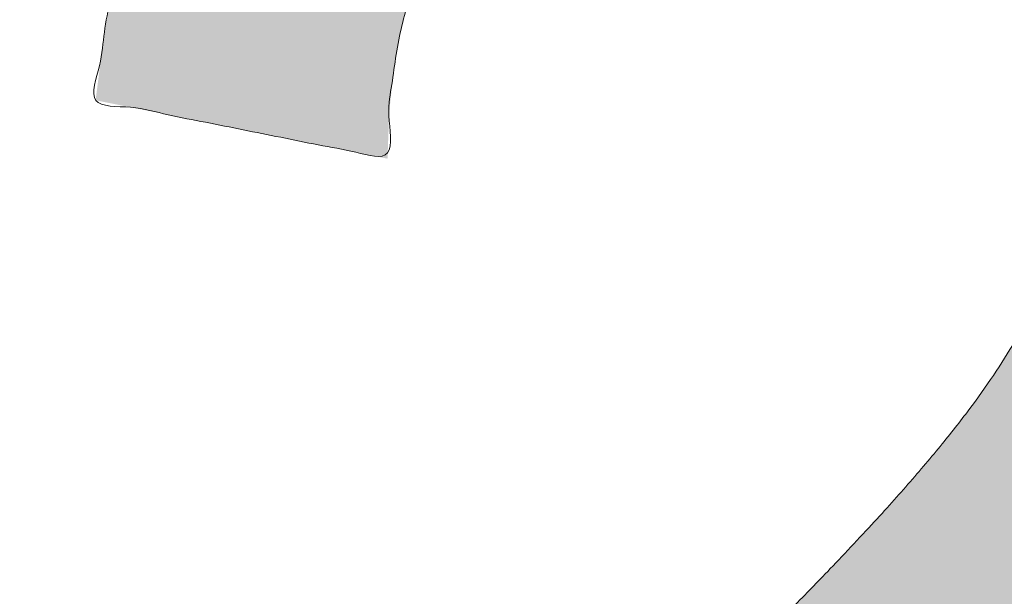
# Model space of a CAD drawing. Header units: inches. Extents: x -416 to -272, y -73 to 47.
# Tile 12 of 206: x -406.429 to -405.267, y -21.799 to -21.118. Entities that reach past the tile are written whole.
import ezdxf

# ---------------------------------------------------------------- set-up
doc = ezdxf.new("R2010")
doc.units = ezdxf.units.IN
doc.header["$LTSCALE"] = 32
doc.header["$MEASUREMENT"] = 0
doc.linetypes.add('Dash Style-1', pattern=[0.083328, 0.041656, -0.041672])
for name, color, linetype, lineweight in [('Black', 7, 'Continuous', 18), ('DashLine', 7, 'Continuous', 13), ('DashLineFill', 7, 'Dash Style-1', 13), ('Drawing', 7, 'Continuous', 18), ('Metal-DeskStructure', 7, 'Continuous', 13), ('None', 7, 'Continuous', 18), ('Plastic-BracketCover', 7, 'Continuous', 13), ('SolidLine', 7, 'Continuous', 15), ('Wood_1-H', 7, 'Continuous', 13)]:
    doc.layers.add(name, color=color, linetype=linetype, lineweight=lineweight)
pattern_1 = [(45, (0, 0), (-1.61301565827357, 1.935715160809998), []), (45, (-1.0608, 1.0608), (-0.4723460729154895, 0.4167612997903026), [])]

# ---------------------------------------------------------------- blocks, each defined once
blk = doc.blocks.new('Group-45')
at = {"layer": 'Plastic-BracketCover', "color": 7}
for points, knots in [([(1.132503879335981, 0.670086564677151), (1.139885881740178, 0.670086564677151), (1.149113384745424, 0.6682410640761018), (1.154649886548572, 0.6645500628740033), (1.15834088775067, 0.6608590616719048), (1.15834088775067, 0.5759669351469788), (1.15834088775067, 0.4947658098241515), (1.23400551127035, 0.4947658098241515), (1.309670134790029, 0.4947658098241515), (1.309670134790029, 0.5722759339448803), (1.309670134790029, 0.6516315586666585), (1.313361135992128, 0.655322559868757), (1.318897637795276, 0.6590135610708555), (1.328123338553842, 0.6608590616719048), (1.341041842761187, 0.6608590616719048), (1.350269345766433, 0.6590135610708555), (1.355805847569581, 0.655322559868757), (1.359496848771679, 0.6516315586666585), (1.359496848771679, 0.5722759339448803), (1.359496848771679, 0.4947658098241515), (1.452693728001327, 0.4947658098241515), (1.547736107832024, 0.4947658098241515), (1.553272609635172, 0.4910766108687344), (1.555118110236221, 0.4836946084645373), (1.55696180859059, 0.4726216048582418), (1.55696180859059, 0.4560120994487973), (1.555118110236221, 0.4449390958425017), (1.553272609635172, 0.4375570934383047), (1.547736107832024, 0.4338660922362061), (1.338274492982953, 0.4338660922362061), (1.117739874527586, 0.4338660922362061), (1.106666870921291, 0.4486300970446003), (1.106666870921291, 0.5565900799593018), (1.106666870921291, 0.6608590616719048), (1.11035787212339, 0.6645500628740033), (1.115894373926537, 0.6682410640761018), (1.126967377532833, 0.670086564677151), (1.132503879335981, 0.670086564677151)], [0, 0, 0, 0.005581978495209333, 0.01116395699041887, 0.0167459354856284, 0.02232791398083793, 0.1451300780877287, 0.1451300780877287, 0.2595592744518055, 0.2595592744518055, 0.3767794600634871, 0.3795704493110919, 0.3823614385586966, 0.3851524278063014, 0.3879434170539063, 0.3900366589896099, 0.3921299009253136, 0.3942231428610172, 0.3963163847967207, 0.4842315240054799, 0.4842315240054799, 0.5899392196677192, 0.5920324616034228, 0.5941257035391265, 0.5962189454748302, 0.598312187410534, 0.5999867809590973, 0.6016613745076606, 0.6033359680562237, 0.6050105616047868, 0.7933998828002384, 0.80512203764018, 0.8168441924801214, 0.9765556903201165, 0.9824167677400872, 0.988277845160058, 0.994138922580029, 1, 1, 1]), ([(1.237695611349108, 0.3644410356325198), (1.272760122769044, 0.3644410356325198), (1.326277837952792, 0.3422950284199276), (1.363187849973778, 0.3016940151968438), (1.385333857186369, 0.2426397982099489), (1.385333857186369, 0.1752790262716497), (1.385333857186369, 0.1503647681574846), (1.465612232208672, 0.1503647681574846), (1.549581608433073, 0.1503647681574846), (1.553272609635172, 0.1466755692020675), (1.555118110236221, 0.1392935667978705), (1.55696180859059, 0.1282205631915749), (1.55696180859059, 0.1116110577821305), (1.555118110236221, 0.1005380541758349), (1.553272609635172, 0.09315605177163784), (1.549581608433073, 0.08946505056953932), (1.339197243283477, 0.08946505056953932), (1.119585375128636, 0.08946505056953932), (1.106666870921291, 0.1042290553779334), (1.106666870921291, 0.161438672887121), (1.106666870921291, 0.2241847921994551), (1.11035787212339, 0.2500218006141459), (1.117739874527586, 0.2869300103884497), (1.139885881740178, 0.3238400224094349), (1.171259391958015, 0.3515225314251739), (1.213704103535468, 0.3644410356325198), (1.237695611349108, 0.3644410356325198)], [0, 0, 0, 0.06626756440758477, 0.13253512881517, 0.1988026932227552, 0.2650702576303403, 0.3039664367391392, 0.3039664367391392, 0.4292971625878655, 0.4350595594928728, 0.4408219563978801, 0.4465843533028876, 0.4523467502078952, 0.456956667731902, 0.4615665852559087, 0.4661765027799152, 0.4707864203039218, 0.728938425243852, 0.745073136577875, 0.7612078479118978, 0.8451067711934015, 0.8709223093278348, 0.8967378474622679, 0.922553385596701, 0.948368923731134, 0.9741844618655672, 1, 1, 1]), ([(1.243232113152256, 0.3016940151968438), (1.215549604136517, 0.3016940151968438), (1.178641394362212, 0.2813935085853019), (1.162031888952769, 0.2518673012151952), (1.156495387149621, 0.2204937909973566), (1.156495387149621, 0.1771245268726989), (1.156495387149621, 0.1503647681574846), (1.24600036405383, 0.1503647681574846), (1.335505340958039, 0.1503647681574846), (1.335505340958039, 0.1771245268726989), (1.335505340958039, 0.2297212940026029), (1.322586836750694, 0.2666295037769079), (1.296751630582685, 0.2906210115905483), (1.263532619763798, 0.3016940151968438), (1.243232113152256, 0.3016940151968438)], [0, 0, 0, 0.05309765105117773, 0.1061953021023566, 0.1592929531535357, 0.2123906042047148, 0.29793681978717, 0.29793681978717, 0.5840684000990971, 0.5840684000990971, 0.6696146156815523, 0.7522109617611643, 0.8348073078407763, 0.917403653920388, 1, 1, 1]), ([(1.545890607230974, 0.02645157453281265), (1.549581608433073, 0.02645157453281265), (1.553272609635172, 0.02460607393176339), (1.555118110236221, 0.01722587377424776), (1.55696180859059, 0.004307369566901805), (1.55696180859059, -0.01414763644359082), (1.555118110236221, -0.02522064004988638), (1.553272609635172, -0.03260264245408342), (1.547736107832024, -0.03629364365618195), (1.542199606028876, -0.03813914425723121), (1.489603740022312, -0.05843965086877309), (1.437007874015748, -0.07874015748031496), (1.418552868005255, -0.08612215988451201), (1.389024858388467, -0.1008843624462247), (1.366878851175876, -0.1230303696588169), (1.355805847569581, -0.1525583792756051), (1.355805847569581, -0.1922366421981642), (1.355805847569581, -0.2116143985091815), (1.450848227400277, -0.2116143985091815), (1.549581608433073, -0.2116143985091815), (1.553272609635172, -0.2153035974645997), (1.555118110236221, -0.2226855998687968), (1.55696180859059, -0.2337586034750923), (1.55696180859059, -0.2503681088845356), (1.555118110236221, -0.2614411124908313), (1.553272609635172, -0.2688231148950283), (1.549581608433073, -0.2725141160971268), (1.338274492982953, -0.2725141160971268), (1.117739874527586, -0.2725141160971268), (1.106666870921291, -0.2577501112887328), (1.106666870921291, -0.202385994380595), (1.106666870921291, -0.137794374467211), (1.10851237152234, -0.1156483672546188), (1.11035787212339, -0.1064208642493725), (1.114048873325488, -0.08058565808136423), (1.13434937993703, -0.03998464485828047), (1.163877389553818, -0.01414763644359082), (1.202631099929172, 0.0006163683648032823), (1.246923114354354, 0.0006163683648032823), (1.28383312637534, -0.01230213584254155), (1.311515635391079, -0.03444814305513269), (1.329968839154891, -0.06766715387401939), (1.337350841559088, -0.08612215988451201), (1.342887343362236, -0.07504915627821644), (1.35765134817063, -0.05659415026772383), (1.377951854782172, -0.04183014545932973), (1.405634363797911, -0.0289116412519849), (1.422243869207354, -0.02152963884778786), (1.471148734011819, -0.001229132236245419), (1.520053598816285, 0.01907137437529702), (1.532972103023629, 0.02460607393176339), (1.544045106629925, 0.02645157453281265), (1.545890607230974, 0.02645157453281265)], [0, 0, 0, 0.004017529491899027, 0.008035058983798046, 0.01205258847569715, 0.01607011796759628, 0.02008764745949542, 0.02410517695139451, 0.02812270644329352, 0.03214023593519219, 0.03214023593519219, 0.07095094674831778, 0.07095094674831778, 0.08463415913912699, 0.09831737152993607, 0.1120005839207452, 0.1256837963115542, 0.138745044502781, 0.138745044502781, 0.202806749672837, 0.2052946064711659, 0.2077824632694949, 0.2102703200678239, 0.2127581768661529, 0.2147484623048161, 0.2167387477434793, 0.2187290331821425, 0.2207193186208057, 0.3326714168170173, 0.3396374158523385, 0.3466034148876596, 0.3918815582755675, 0.4075550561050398, 0.4232285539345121, 0.4232285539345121, 0.4666960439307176, 0.5101635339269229, 0.553631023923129, 0.5970985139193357, 0.640566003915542, 0.6840334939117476, 0.7275009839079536, 0.7709684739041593, 0.7709684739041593, 0.7980418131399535, 0.8251151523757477, 0.8521884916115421, 0.8792618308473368, 0.8792618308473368, 0.958132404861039, 0.958132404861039, 0.9790662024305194, 1, 1, 1])]:
    blk.add_open_spline(points, degree=2, knots=knots, dxfattribs=at)
blk = doc.blocks.new('1BRPFY-Leg_Plate (2D)')
at = {"layer": 'DashLineFill', "linetype": 'Continuous', "lineweight": 13}
h = blk.add_hatch(dxfattribs=at)
h.set_pattern_fill('Steel', color=253, style=0, pattern_type=2)
h.set_pattern_definition(pattern_1)
edge = h.paths.add_edge_path()
edge.add_arc((-1.704724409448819, 1.704724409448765), 0.1259842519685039, 90, 180, ccw=False)
edge.add_line((-1.704724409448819, 1.830708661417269), (1.704724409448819, 1.830708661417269))
edge.add_arc((1.704724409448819, 1.704724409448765), 0.1259842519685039, 0, 90, ccw=False)
edge.add_line((1.830708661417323, 1.704724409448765), (1.830708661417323, -1.704724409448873))
edge.add_arc((1.704724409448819, -1.704724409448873), 0.125984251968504, -89.99999999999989, 1.1368683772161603e-13, ccw=False)
edge.add_line((1.704724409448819, -1.830708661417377), (-1.704724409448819, -1.830708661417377))
edge.add_arc((-1.704724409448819, -1.704724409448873), 0.125984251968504, 180, 269.99999999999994, ccw=False)
edge.add_line((-1.830708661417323, -1.704724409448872), (-1.830708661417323, 1.704724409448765))
at = {"layer": 'SolidLine', "flags": 128}
blk.add_lwpolyline([(0.9143590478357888, 0.6884019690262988), (0.9113827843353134, 0.6683376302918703), (0.9064542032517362, 0.6486616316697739), (0.8996207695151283, 0.6295634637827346), (0.8909482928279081, 0.6112270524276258), (0.8805202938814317, 0.5938289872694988), (0.8684372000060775, 0.5775368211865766), (0.8548153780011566, 0.5625074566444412), (0.8397860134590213, 0.5488856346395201), (0.823493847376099, 0.5368025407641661), (0.8060957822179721, 0.5263745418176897), (0.7877593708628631, 0.5177020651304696), (0.7686612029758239, 0.5108686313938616), (0.7489852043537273, 0.5059400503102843), (0.728920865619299, 0.502963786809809), (0.7086614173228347, 0.5019685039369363), (0.6884019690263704, 0.502963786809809), (0.668337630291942, 0.5059400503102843), (0.6486616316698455, 0.5108686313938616), (0.6295634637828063, 0.5177020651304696), (0.6112270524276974, 0.5263745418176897), (0.5938289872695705, 0.5368025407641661), (0.5775368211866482, 0.5488856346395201), (0.5625074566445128, 0.5625074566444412), (0.5488856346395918, 0.5775368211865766), (0.5368025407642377, 0.5938289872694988), (0.5263745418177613, 0.6112270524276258), (0.5177020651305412, 0.6295634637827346), (0.5108686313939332, 0.6486616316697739), (0.5059400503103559, 0.6683376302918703), (0.5029637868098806, 0.6884019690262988)], dxfattribs=at)
at = {"layer": 'Plastic-BracketCover', "color": 7}
blk.add_blockref('Group-45', (0, 0), dxfattribs=at)
blk = doc.blocks.new('1BRPX8-Util_Bkt_Lg-F (2D)')
at = {"layer": 'DashLineFill', "linetype": 'Continuous', "lineweight": 13}
h = blk.add_hatch(dxfattribs=at)
h.set_pattern_fill('Steel', color=253, style=0, pattern_type=2)
h.set_pattern_definition(pattern_1)
edge = h.paths.add_edge_path()
edge.add_line((-4.468503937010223, 7.539370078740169), (-2.421259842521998, 7.539370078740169))
edge.add_line((-2.421259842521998, 7.539370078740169), (-2.421259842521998, 7.917322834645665))
edge.add_arc((-2.303149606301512, 7.91732283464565), 0.1181102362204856, 90.0000000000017, 179.9999999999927, ccw=False)
edge.add_line((-2.303149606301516, 8.035433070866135), (2.303149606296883, 8.035433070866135))
edge.add_arc((2.30314960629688, 7.917322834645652), 0.1181102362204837, 6.423306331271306e-12, 89.99999999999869, ccw=False)
edge.add_line((2.421259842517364, 7.917322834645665), (2.421259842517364, 7.539370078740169))
edge.add_line((2.421259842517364, 7.539370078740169), (4.46850393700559, 7.539370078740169))
edge.add_line((4.46850393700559, 7.539370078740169), (4.46850393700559, 7.405511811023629))
edge.add_line((4.46850393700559, 7.405511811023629), (3.129921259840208, 7.405511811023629))
edge.add_line((3.129921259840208, 7.405511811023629), (3.129921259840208, -2.011811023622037))
edge.add_line((3.129921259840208, -2.011811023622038), (4.46850393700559, -2.011811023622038))
edge.add_line((4.46850393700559, -2.011811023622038), (4.46850393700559, -2.145669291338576))
edge.add_line((4.46850393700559, -2.145669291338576), (2.421259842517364, -2.145669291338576))
edge.add_line((2.421259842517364, -2.145669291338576), (2.421259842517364, -2.523622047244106))
edge.add_arc((2.303149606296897, -2.523622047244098), 0.1181102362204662, 269.9999999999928, 359.9999999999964, ccw=False)
edge.add_line((2.303149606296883, -2.641732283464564), (-2.303149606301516, -2.641732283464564))
edge.add_arc((-2.303149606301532, -2.523622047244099), 0.1181102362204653, 180.0000000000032, 270.0000000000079, ccw=False)
edge.add_line((-2.421259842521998, -2.523622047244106), (-2.421259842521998, -2.145669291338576))
edge.add_line((-2.421259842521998, -2.145669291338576), (-4.468503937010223, -2.145669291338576))
edge.add_line((-4.468503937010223, -2.145669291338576), (-4.468503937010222, -2.011811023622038))
edge.add_line((-4.468503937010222, -2.011811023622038), (-3.129921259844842, -2.011811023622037))
edge.add_line((-3.129921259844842, -2.011811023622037), (-3.129921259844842, 7.405511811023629))
edge.add_line((-3.129921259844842, 7.405511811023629), (-4.468503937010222, 7.405511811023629))
edge.add_line((-4.468503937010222, 7.405511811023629), (-4.468503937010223, 7.539370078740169))
at = {"layer": 'SolidLine', "flags": 128}
blk.add_lwpolyline([(1.161417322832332, 0.704724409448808), (1.159237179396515, 0.6603465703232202), (1.152717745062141, 0.6163961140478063), (1.141921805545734, 0.573296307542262), (1.126953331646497, 0.5314622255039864), (1.107956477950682, 0.4912967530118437), (1.085114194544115, 0.4531867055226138), (1.058646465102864, 0.4174991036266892), (1.02880818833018, 0.3845776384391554), (0.995886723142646, 0.3547393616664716), (0.9601991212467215, 0.3282716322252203), (0.9220890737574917, 0.3054293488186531), (0.881923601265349, 0.2864324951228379), (0.8400895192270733, 0.2714640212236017), (0.7969897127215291, 0.2606680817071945), (0.7530392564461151, 0.2541486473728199), (0.7086614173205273, 0.2519685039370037), (0.6642835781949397, 0.2541486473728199), (0.6203331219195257, 0.2606680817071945), (0.5772333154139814, 0.2714640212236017), (0.5353992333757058, 0.2864324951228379), (0.4952337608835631, 0.3054293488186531), (0.4571237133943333, 0.3282716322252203), (0.4214361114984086, 0.3547393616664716), (0.3885146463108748, 0.3845776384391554), (0.358676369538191, 0.4174991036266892), (0.3322086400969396, 0.4531867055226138), (0.3093663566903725, 0.4912967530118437), (0.2903695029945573, 0.5314622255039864)], dxfattribs=at)
blk = doc.blocks.new('Slate-LegBrace (2D)')
at = {"layer": 'DashLineFill', "linetype": 'Continuous', "lineweight": 13}
h = blk.add_hatch(dxfattribs=at)
h.set_pattern_fill('Steel', color=253, style=0, pattern_type=2)
h.set_pattern_definition(pattern_1)
edge = h.paths.add_edge_path()
edge.add_line((-2.199587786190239, 0.1351515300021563), (-1.374775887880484, 0.1351515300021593))
edge.add_arc((3.774758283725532e-15, 0.01355418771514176), 1.380142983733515, 5.054592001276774, 174.9454079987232, ccw=False)
edge.add_line((1.374775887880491, 0.1351515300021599), (2.199718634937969, 0.1351515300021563))
edge.add_arc((6.542437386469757e-05, 0.01705725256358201), 2.202821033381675, 3.073127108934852, 176.9268728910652)
h = blk.add_hatch(dxfattribs=at)
h.set_pattern_fill('Steel', color=253, style=0, pattern_type=2)
h.set_pattern_definition(pattern_1)
edge = h.paths.add_edge_path()
edge.add_line((-2.191696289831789, 0.2375138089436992), (-1.463739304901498, 0.2375137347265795))
edge.add_arc((6.542437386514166e-05, 0.01704129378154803), 1.480314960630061, 8.565281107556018, 171.4347188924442, ccw=False)
edge.add_line((1.463870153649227, 0.2375137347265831), (2.191827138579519, 0.2375138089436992))
edge.add_line((2.191827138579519, 0.2375138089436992), (2.19971863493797, 0.1351515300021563))
edge.add_line((2.19971863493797, 0.1351515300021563), (1.374775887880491, 0.1351515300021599))
edge.add_arc((3.33066907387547e-15, 0.01355418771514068), 1.380142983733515, 5.054592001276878, 174.9454079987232)
edge.add_line((-1.374775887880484, 0.1351515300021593), (-2.19958778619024, 0.1351515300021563))
edge.add_line((-2.19958778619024, 0.1351515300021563), (-2.191696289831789, 0.2375138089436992))
at = {"layer": 'DashLineFill', "flags": 128}
for points in [[(-2.199587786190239, 0.1351515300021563), (-1.374775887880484, 0.1351515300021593, -0.9154551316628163), (1.374775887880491, 0.1351515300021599), (2.199718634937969, 0.1351515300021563, 0.9477524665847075)], [(-2.191696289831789, 0.2375138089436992), (-1.463739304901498, 0.2375137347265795, -0.8606629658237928), (1.463870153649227, 0.2375137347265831), (2.191827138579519, 0.2375138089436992), (2.19971863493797, 0.1351515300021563), (1.374775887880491, 0.1351515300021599, 0.9154551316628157), (-1.374775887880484, 0.1351515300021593), (-2.19958778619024, 0.1351515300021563)]]:
    blk.add_lwpolyline(points, format="xyb", close=True, dxfattribs=at)
blk = doc.blocks.new('TLLegSleeve (2D)')
at = {"layer": 'DashLineFill', "linetype": 'Continuous', "lineweight": 13}
h = blk.add_hatch(dxfattribs=at)
h.set_pattern_fill('Steel', color=253, style=0, pattern_type=2)
h.set_pattern_definition(pattern_1)
edge = h.paths.add_edge_path()
edge.add_line((1.08267716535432, 1.402343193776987), (1.08267716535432, 2.913385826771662))
edge.add_arc((-1.707523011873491e-13, 2.913385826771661), 1.08267716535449, 4.479377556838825e-14, 180)
edge.add_line((-1.082677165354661, 2.913385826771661), (-1.08267716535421, 1.402343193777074))
edge.add_arc((-1.332267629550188e-15, 2.886579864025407e-15), 1.771653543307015, 127.6698869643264, 412.330113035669)
edge.add_line((1.08267716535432, 1.402343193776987), (1.08267716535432, 1.402343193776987))
edge = h.paths.add_edge_path()
edge.add_arc((1.665334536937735e-15, 2.91338582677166), 0.7480314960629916, 0, 180, ccw=False)
edge.add_arc((1.665334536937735e-15, 2.91338582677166), 0.7480314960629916, 180, 360, ccw=False)
edge = h.paths.add_edge_path()
edge.add_arc((-1.723066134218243e-13, 9.149983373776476e-17), 1.437007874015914, 0, 180, ccw=False)
edge.add_arc((-1.723066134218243e-13, 5.70119602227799e-16), 1.437007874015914, 180, 360, ccw=False)
at = {"layer": 'DashLineFill', "flags": 128}
for points in [[(1.08267716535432, 1.402343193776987), (1.08267716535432, 2.913385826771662, 0.9999999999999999), (-1.082677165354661, 2.913385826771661), (-1.08267716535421, 1.402343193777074, 2.931618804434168), (1.08267716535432, 1.402343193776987)], [(-1.437007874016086, 3.308097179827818e-16, -0.9999999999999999), (1.437007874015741, 3.308097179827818e-16, -0.9999999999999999)]]:
    blk.add_lwpolyline(points, format="xyb", close=True, dxfattribs=at)
blk = doc.blocks.new('Group-84')
at = {"layer": 'SolidLine', "flags": 128}
blk.add_lwpolyline([(7.34251968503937, -8.30708661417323, -0.414213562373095), (9.05511811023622, -6.594488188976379, -0.414213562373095), (10.76771653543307, -8.30708661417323, -0.414213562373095), (9.05511811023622, -10.01968503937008, -0.414213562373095)], format="xyb", close=True, dxfattribs=at)
at = {"layer": 'Wood_1-H', "color": 7}
for name in ['1BRPX8-Util_Bkt_Lg-F (2D)', 'TLLegSleeve (2D)', 'Slate-LegBrace (2D)', '1BRPFY-Leg_Plate (2D)']:
    blk.add_blockref(name, (9.05511811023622, -8.30708661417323), dxfattribs=at)
blk = doc.blocks.new('Group-49')
at = {"layer": 'Metal-DeskStructure', "color": 7, "flags": 128}
blk.add_lwpolyline([(0.8051100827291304, 0.3242076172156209), (0.6569804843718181, -0.1001143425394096), (0.9545622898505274, -0.1001143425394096)], close=True, dxfattribs=at)
at = {"layer": 'Metal-DeskStructure', "color": 7}
blk.add_open_spline([(1.174112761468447, -0.3918349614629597), (1.184693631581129, -0.4210075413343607), (1.168822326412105, -0.4369198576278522), (1.14501536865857, -0.439571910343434), (1.104014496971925, -0.439571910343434), (1.078886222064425, -0.4369198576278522), (1.066982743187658, -0.4329417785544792), (1.060369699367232, -0.4236595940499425), (1.057724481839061, -0.4170294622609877), (1.021353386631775, -0.3010040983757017), (0.9849822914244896, -0.1849787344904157), (0.807093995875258, -0.1849787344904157), (0.6292057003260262, -0.1849787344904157), (0.5941572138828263, -0.2996780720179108), (0.5591087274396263, -0.4143774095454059), (0.5564635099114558, -0.4210075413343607), (0.5498504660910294, -0.4302897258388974), (0.5379469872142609, -0.4369198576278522), (0.5141400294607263, -0.439571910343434), (0.477108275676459, -0.439571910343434), (0.4519787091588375, -0.4355938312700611), (0.4427204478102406, -0.4249856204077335), (0.4427204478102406, -0.4050952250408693), (0.4480108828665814, -0.3905089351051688), (0.5915119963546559, 0.0006630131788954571), (0.7350131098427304, 0.3918349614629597), (0.7376583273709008, 0.3971390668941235), (0.7469165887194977, 0.4037691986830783), (0.7627866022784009, 0.4077472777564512), (0.789238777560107, 0.4090720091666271), (0.8302396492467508, 0.4090720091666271), (0.8580131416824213, 0.4077472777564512), (0.8752070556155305, 0.4037691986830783), (0.8844653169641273, 0.3971390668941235), (0.8871105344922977, 0.3918349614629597), (1.030611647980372, 0), (1.174112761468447, -0.3918349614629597)], degree=2, knots=[0, 0, 0, 0.01595318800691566, 0.02392978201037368, 0.03190637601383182, 0.03938443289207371, 0.04686248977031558, 0.05434054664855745, 0.06181860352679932, 0.06181860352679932, 0.1891978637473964, 0.1891978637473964, 0.3755520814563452, 0.3755520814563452, 0.5011946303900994, 0.5011946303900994, 0.5086726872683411, 0.5161507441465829, 0.5236288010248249, 0.5311068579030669, 0.5385854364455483, 0.5460640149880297, 0.5535425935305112, 0.5610211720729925, 0.5610211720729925, 0.7618481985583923, 0.7618481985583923, 0.7647050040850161, 0.7675618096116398, 0.7704186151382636, 0.7732754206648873, 0.7763226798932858, 0.7793699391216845, 0.7824171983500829, 0.7854644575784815, 0.7854644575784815, 1, 1, 1], dxfattribs=at)
blk = doc.blocks.new('TL14_lower_leg (2D)')
at = {"layer": 'DashLine', "flags": 128}
for points in [[(-0.5273196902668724, 1.273062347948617), (-0.3999985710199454, 1.318618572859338), (-0.2688252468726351, 1.351475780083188), (-0.135062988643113, 1.371317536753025), (-1.777195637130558e-14, 1.377952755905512), (0.1350629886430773, 1.371317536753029), (0.2688252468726, 1.351475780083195), (0.3999985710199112, 1.318618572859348), (0.5273196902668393, 1.27306234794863), (0.649562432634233, 1.215245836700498), (0.7655495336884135, 1.14572584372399), (0.8741639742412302, 1.065171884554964), (0.9743597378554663, 0.9743597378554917), (1.065171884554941, 0.8741639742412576), (1.14572584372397, 0.7655495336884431), (1.215245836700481, 0.6495624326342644), (1.273062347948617, 0.5273196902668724), (1.318618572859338, 0.3999985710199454), (1.351475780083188, 0.2688252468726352), (1.371317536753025, 0.1350629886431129), (1.377952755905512, 1.783045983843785e-14)], [(0.8693014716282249, 0.6928397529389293), (0.866977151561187, 0.6771704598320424), (0.8631281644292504, 0.6618044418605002), (0.8577915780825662, 0.6468896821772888), (0.8510187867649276, 0.6325698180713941), (0.842875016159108, 0.6189827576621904), (0.8334386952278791, 0.6062593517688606), (0.8228007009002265, 0.5945221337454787), (0.8110634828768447, 0.5838841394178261), (0.7983400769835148, 0.5744478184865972), (0.784753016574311, 0.5663040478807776), (0.7704331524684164, 0.559531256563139), (0.7555183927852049, 0.5541946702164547), (0.7401523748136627, 0.5503456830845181), (0.7244830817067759, 0.5480213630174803), (0.7086614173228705, 0.5472440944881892), (0.6928397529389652, 0.5480213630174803), (0.6771704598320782, 0.5503456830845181), (0.6618044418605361, 0.5541946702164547), (0.6468896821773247, 0.559531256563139), (0.63256981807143, 0.5663040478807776), (0.6189827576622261, 0.5744478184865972), (0.6062593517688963, 0.5838841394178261), (0.5945221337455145, 0.5945221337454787), (0.5838841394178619, 0.6062593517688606), (0.5744478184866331, 0.6189827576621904), (0.5663040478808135, 0.6325698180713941), (0.5595312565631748, 0.6468896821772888), (0.5541946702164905, 0.6618044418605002), (0.5503456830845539, 0.6771704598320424), (0.548021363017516, 0.6928397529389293)]]:
    blk.add_lwpolyline(points, dxfattribs=at)
at = {"layer": 'Metal-DeskStructure', "color": 7}
blk.add_blockref('Group-49', (0, 0), dxfattribs=at)
blk = doc.blocks.new('Group-50')
at = {"layer": 'DashLineFill', "linetype": 'Continuous', "lineweight": 13}
h = blk.add_hatch(dxfattribs=at)
h.set_pattern_fill('Steel', color=253, style=0, pattern_type=2)
h.set_pattern_definition(pattern_1)
h.paths.add_polyline_path([(-2.066929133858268, 1.397637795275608), (2.066929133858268, 1.397637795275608), (2.066929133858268, 0.1377952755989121), (2.106299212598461, 0.1377952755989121), (2.106299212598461, -0.1377952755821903), (2.066929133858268, -0.1377952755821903), (2.066929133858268, -5.275590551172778), (2.106299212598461, -5.275590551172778), (2.106299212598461, -5.55118110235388), (2.066929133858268, -5.55118110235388), (2.066929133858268, -5.82677165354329), (-2.066929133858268, -5.82677165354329), (-2.066929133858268, -5.55118110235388), (-2.106299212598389, -5.55118110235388), (-2.106299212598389, -5.275590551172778), (-2.066929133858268, -5.275590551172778), (-2.066929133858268, -0.1377952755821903), (-2.106299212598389, -0.1377952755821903), (-2.106299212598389, 0.1377952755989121), (-2.066929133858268, 0.1377952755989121)])
blk = doc.blocks.new('TL14_upper_leg (2D)')
at = {"layer": 'DashLine', "flags": 128}
blk.add_lwpolyline([(-0.5753267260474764, 1.076360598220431), (-0.4670545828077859, 1.127569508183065), (-0.3542844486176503, 1.167919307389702), (-0.2381023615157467, 1.197021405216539), (-0.1196272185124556, 1.214595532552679), (0, 1.22047244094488), (0.1196272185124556, 1.214595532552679), (0.2381023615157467, 1.197021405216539), (0.3542844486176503, 1.167919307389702), (0.4670545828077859, 1.127569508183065), (0.5753267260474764, 1.076360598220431), (0.6780581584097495, 1.01478574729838), (0.7742595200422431, 0.9434379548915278), (0.8630043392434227, 0.8630043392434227), (0.9434379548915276, 0.7742595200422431), (1.01478574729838, 0.6780581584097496), (1.076360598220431, 0.5753267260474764), (1.127569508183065, 0.467054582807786), (1.167919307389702, 0.3542844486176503), (1.197021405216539, 0.2381023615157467), (1.214595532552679, 0.1196272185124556), (1.22047244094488, 7.47323834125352e-17)], dxfattribs=at)
at = {"layer": 'DashLine', "color": 7}
blk.add_blockref('Group-50', (0, 0), dxfattribs=at)
blk = doc.blocks.new('Group-58')
at = {"layer": 'SolidLine', "color": 7}
blk.add_open_spline([(1.500062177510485, 4.322850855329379), (1.507444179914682, 4.322850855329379), (1.52128543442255, 4.320082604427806), (1.524053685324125, 4.311777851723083), (1.524053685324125, 4.192744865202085), (1.524053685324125, 4.073711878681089), (1.522208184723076, 4.070020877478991), (1.516671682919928, 4.066329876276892), (1.507444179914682, 4.064484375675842), (1.494525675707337, 4.064484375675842), (1.48529817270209, 4.066329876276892), (1.479761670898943, 4.068175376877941), (1.476070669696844, 4.073711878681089), (1.476070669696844, 4.122616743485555), (1.476070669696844, 4.169676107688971), (1.306287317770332, 4.169676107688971), (1.136503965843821, 4.169676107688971), (1.16234007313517, 4.126307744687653), (1.18817618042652, 4.082939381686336), (1.190021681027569, 4.077402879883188), (1.191867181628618, 4.068175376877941), (1.18817618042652, 4.064484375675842), (1.177103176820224, 4.062638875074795), (1.164647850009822, 4.062638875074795), (1.154958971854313, 4.062638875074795), (1.149422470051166, 4.064484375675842), (1.145731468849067, 4.068175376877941), (1.143885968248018, 4.07186637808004), (1.110666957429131, 4.123539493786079), (1.077447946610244, 4.175212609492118), (1.075602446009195, 4.177058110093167), (1.075602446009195, 4.180749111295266), (1.073756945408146, 4.186285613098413), (1.073756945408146, 4.203356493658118), (1.073756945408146, 4.22135012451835), (1.077447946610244, 4.226886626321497), (1.081138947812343, 4.228732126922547), (1.279527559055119, 4.228732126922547), (1.476070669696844, 4.228732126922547), (1.476070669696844, 4.26933223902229), (1.476070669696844, 4.313623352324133), (1.479761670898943, 4.317314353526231), (1.48529817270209, 4.32100535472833), (1.494525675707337, 4.322850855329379), (1.500062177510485, 4.322850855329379)], degree=2, knots=[0, 0, 0, 0.002610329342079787, 0.007830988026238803, 0.01044131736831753, 0.1761946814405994, 0.1788050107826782, 0.1814153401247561, 0.1840256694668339, 0.1866359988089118, 0.1885937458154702, 0.1905514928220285, 0.1925092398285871, 0.194466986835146, 0.2443885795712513, 0.2443885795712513, 0.4244984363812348, 0.4244984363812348, 0.4780496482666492, 0.4780496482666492, 0.4842405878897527, 0.4904315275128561, 0.4966224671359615, 0.5028134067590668, 0.5070707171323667, 0.5109409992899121, 0.5148112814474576, 0.5186815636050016, 0.5186815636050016, 0.576294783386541, 0.576294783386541, 0.5787425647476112, 0.5811903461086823, 0.5836381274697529, 0.590247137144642, 0.5931844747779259, 0.5961218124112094, 0.599059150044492, 0.9118813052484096, 0.9118813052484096, 0.9765012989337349, 0.9823759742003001, 0.9882506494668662, 0.9941253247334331, 1, 1, 1], dxfattribs=at)
blk = doc.blocks.new('1BRPT9-Bracket (2D)')
at = {"layer": 'DashLineFill', "linetype": 'Continuous', "lineweight": 13}
h = blk.add_hatch(dxfattribs=at)
h.set_pattern_fill('Steel', color=253, style=0, pattern_type=2)
h.set_pattern_definition(pattern_1)
edge = h.paths.add_edge_path()
edge.add_line((-2.32206875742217, -8.74015748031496), (-2.32206875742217, 8.740157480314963))
edge.add_line((-2.32206875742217, 8.740157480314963), (1.677931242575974, 8.740157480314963))
edge.add_arc((1.677931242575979, 8.488188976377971), 0.2519685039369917, -3.979039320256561e-12, 90.0000000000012, ccw=False)
edge.add_line((1.929899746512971, 8.488188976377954), (1.929899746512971, 7.480314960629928))
edge.add_line((1.929899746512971, 7.480314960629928), (2.323600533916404, 7.461135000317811))
edge.add_line((2.323600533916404, 7.461135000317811), (2.323600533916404, -7.480314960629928))
edge.add_line((2.323600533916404, -7.480314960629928), (1.929899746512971, -7.480314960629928))
edge.add_line((1.929899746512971, -7.480314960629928), (1.929899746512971, -8.488188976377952))
edge.add_arc((1.677931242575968, -8.488188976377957), 0.2519685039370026, -90.00000000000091, 1.0800249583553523e-12, ccw=False)
edge.add_line((1.677931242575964, -8.74015748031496), (-2.32206875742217, -8.74015748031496))
at = {"layer": 'SolidLine', "color": 7}
blk.add_blockref('Group-58', (0, 0), dxfattribs=at)
blk = doc.blocks.new('Group-72')
at = {"layer": 'Metal-DeskStructure', "linetype": 'Continuous', "lineweight": 0, "true_color": 0xff0000}
blk.add_hatch(color=1, dxfattribs=at).paths.add_polyline_path([(1.987219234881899, -0.9301181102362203), (1.987219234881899, -1.274606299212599), (0.4025735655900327, -1.274606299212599), (0.4023214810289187, -1.244883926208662), (0.4031795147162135, -1.21546436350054), (0.4051476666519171, -1.186347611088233), (0.4082259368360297, -1.15753366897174), (0.4124143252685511, -1.129022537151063), (0.4177128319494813, -1.1008142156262), (0.4241214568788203, -1.072908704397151), (0.4316402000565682, -1.045306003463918), (0.4455088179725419, -1.000302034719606), (0.4612781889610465, -0.9557186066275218), (0.4789483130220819, -0.9115557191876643), (0.4985191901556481, -0.8678133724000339), (0.5199908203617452, -0.8244915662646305), (0.543363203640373, -0.7815903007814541), (0.5686363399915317, -0.7391095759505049), (0.5958102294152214, -0.6970493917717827), (0.6262305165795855, -0.6545855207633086), (0.6612428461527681, -0.6108937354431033), (0.7008472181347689, -0.5659740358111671), (0.7450436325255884, -0.5198264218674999), (0.793832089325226, -0.4724508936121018), (0.847212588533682, -0.4238474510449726), (0.9051851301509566, -0.3740160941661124), (0.9677497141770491, -0.3229568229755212), (1.064241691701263, -0.2345473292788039), (1.152407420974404, -0.1517895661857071), (1.232246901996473, -0.07468353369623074), (1.303760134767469, -0.003229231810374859), (1.366947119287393, 0.06257333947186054), (1.421807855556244, 0.1227241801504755), (1.468342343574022, 0.1772232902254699), (1.506550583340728, 0.2260706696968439), (1.538467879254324, 0.2720417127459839), (1.566129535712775, 0.3179118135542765), (1.589535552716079, 0.3636809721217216), (1.608685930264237, 0.4093491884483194), (1.623580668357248, 0.4549164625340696), (1.634219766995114, 0.5003827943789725), (1.640603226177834, 0.5457481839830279), (1.642731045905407, 0.5910126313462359), (1.640973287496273, 0.6332243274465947), (1.635700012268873, 0.6737371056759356), (1.626911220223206, 0.7125509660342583), (1.614606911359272, 0.7496659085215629), (1.598787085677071, 0.7850819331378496), (1.579451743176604, 0.8187990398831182), (1.556600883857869, 0.8508172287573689), (1.530234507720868, 0.8811364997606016), (1.501059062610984, 0.9087644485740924), (1.469780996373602, 0.9327086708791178), (1.436400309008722, 0.9529691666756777), (1.400917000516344, 0.9695459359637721), (1.363331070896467, 0.9824389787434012), (1.323642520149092, 0.991648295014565), (1.281851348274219, 0.9971738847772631), (1.237957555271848, 0.9990157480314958), (1.191254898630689, 0.9970140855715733), (1.146957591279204, 0.9910090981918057), (1.105065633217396, 0.981000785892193), (1.065579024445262, 0.9669891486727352), (1.028497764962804, 0.9489741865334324), (0.993821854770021, 0.9269558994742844), (0.9615512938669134, 0.9009342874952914), (0.9316860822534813, 0.8709093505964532), (0.9047981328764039, 0.837352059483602), (0.8814593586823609, 0.8007333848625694), (0.8616697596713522, 0.7610533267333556), (0.8454293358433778, 0.7183118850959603), (0.8327380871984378, 0.6725090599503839), (0.8235960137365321, 0.6236448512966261), (0.8180031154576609, 0.571719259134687), (0.8159593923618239, 0.5167322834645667), (0.4714712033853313, 0.5856299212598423), (0.4819337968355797, 0.6671096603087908), (0.4977117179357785, 0.7436104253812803), (0.5188049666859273, 0.8151322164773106), (0.5452135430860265, 0.8816750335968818), (0.5769374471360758, 0.943238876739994), (0.6139766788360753, 0.9998237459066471), (0.656331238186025, 1.051429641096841), (0.7040011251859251, 1.098056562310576), (0.7564817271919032, 1.139435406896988), (0.8132684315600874, 1.175297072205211), (0.874361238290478, 1.205641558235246), (0.9397601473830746, 1.230468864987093), (1.009465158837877, 1.249778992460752), (1.083476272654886, 1.263571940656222), (1.161793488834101, 1.271847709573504), (1.244416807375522, 1.274606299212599), (1.328024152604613, 1.271486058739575), (1.407140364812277, 1.262125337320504), (1.481765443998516, 1.246524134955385), (1.551899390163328, 1.22468245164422), (1.617542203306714, 1.196600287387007), (1.678693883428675, 1.162277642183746), (1.735354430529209, 1.121714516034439), (1.787523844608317, 1.074910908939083), (1.834327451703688, 1.023481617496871), (1.874890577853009, 0.9690414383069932), (1.909213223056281, 0.9115903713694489), (1.937295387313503, 0.8511284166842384), (1.959137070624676, 0.7876555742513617), (1.9747382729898, 0.7211718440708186), (1.984098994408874, 0.6516772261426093), (1.987219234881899, 0.5791717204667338), (1.986294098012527, 0.5418296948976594), (1.983518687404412, 0.5046222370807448), (1.978893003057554, 0.4675493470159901), (1.972417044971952, 0.4306110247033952), (1.964090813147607, 0.3938072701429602), (1.953914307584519, 0.357138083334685), (1.941887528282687, 0.3206034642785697), (1.928010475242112, 0.2842034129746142), (1.911980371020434, 0.2476351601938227), (1.893494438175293, 0.2105959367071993), (1.87255267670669, 0.173085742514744), (1.849155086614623, 0.1351045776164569), (1.823301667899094, 0.09665244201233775), (1.794992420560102, 0.05772933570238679), (1.764227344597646, 0.0183352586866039), (1.731006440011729, -0.02152978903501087), (1.694017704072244, -0.06341332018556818), (1.651949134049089, -0.1088628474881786), (1.604800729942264, -0.1578783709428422), (1.552572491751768, -0.210459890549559), (1.495264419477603, -0.2666074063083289), (1.432876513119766, -0.3263209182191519), (1.365408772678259, -0.3896004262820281), (1.292861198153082, -0.4564459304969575), (1.229909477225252, -0.5112058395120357), (1.173467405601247, -0.5613736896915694), (1.123534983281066, -0.6069494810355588), (1.080112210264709, -0.6479332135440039), (1.043199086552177, -0.6843248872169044), (1.012795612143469, -0.7161245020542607), (0.9889017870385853, -0.7433320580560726), (0.9715176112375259, -0.76594755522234), (0.9576994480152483, -0.7862922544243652), (0.9445036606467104, -0.8066874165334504), (0.9319302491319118, -0.8271330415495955), (0.9199792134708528, -0.8476291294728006), (0.9086505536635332, -0.8681756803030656), (0.8979442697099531, -0.8887726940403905), (0.8878603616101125, -0.9094201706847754), (0.8783988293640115, -0.9301181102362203)])
at = {"layer": 'Metal-DeskStructure', "color": 7}
blk.add_open_spline([(1.987219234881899, -0.9301181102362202), (1.987219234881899, -1.102362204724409), (1.987219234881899, -1.274606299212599), (1.194896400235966, -1.274606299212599), (0.4025735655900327, -1.274606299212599), (0.399344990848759, -1.155111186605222), (0.4316402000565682, -1.045306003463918), (0.4833131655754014, -0.8644490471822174), (0.7083072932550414, -0.529649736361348), (0.9677497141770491, -0.3229568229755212), (1.370370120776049, 0.04198461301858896), (1.642731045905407, 0.4101567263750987), (1.642731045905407, 0.7632572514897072), (1.417737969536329, 0.9990157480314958), (1.04633623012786, 0.9990157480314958), (0.8170359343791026, 0.7428029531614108), (0.8159593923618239, 0.5167322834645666), (0.6437152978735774, 0.5511811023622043), (0.4714712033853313, 0.5856299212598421), (0.502690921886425, 0.9215068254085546), (0.9053113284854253, 1.274606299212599), (1.587828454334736, 1.274606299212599), (1.987219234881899, 0.8752155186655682), (1.987219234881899, 0.4295344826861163), (1.868801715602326, 0.138872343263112), (1.593211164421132, -0.1819319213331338), (1.292861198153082, -0.4564459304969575), (1.028035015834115, -0.6846696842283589), (0.915000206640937, -0.8472254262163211), (0.8783988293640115, -0.9301181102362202), (1.432809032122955, -0.9301181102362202), (1.987219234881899, -0.9301181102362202)], degree=2, knots=[0, 0, 0, 0.0212862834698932, 0.0212862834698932, 0.1192031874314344, 0.1192031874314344, 0.1339760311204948, 0.1339760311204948, 0.1582533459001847, 0.1825306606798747, 0.1825306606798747, 0.2223012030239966, 0.2620717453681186, 0.2999486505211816, 0.3378255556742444, 0.3781971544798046, 0.4185687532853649, 0.4185687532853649, 0.4499368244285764, 0.4499368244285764, 0.5101754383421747, 0.5704140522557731, 0.6314176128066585, 0.692421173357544, 0.7232558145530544, 0.7540904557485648, 0.7849250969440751, 0.7849250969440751, 0.8114174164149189, 0.8379097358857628, 0.8379097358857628, 1, 1, 1], dxfattribs=at)
blk = doc.blocks.new('SlateLegLocator-R2')
at = {"color": 255, "linetype": 'Dash Style-1', "lineweight": 5}
blk.add_wipeout([(-2.106299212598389, 1.3779527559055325), (2.10629921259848, 1.3779527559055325), (2.10629921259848, -5.807086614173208), (-2.106299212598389, -5.807086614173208)], dxfattribs=at).dxf.layer = 'Black'
at = {"layer": 'Metal-DeskStructure', "color": 7}
blk.add_blockref('Group-72', (0, 0), dxfattribs=at)
blk = doc.blocks.new('Group-85')
at = {"layer": 'None', "color": 7}
for name, p in [('1BRPT9-Bracket (2D)', (8.976377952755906, -12.00787401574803)), ('1BRPFY-Leg_Plate (2D)', (8.976377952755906, -8.30708661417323)), ('TL14_upper_leg (2D)', (8.976377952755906, -8.30708661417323)), ('TL14_lower_leg (2D)', (8.976377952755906, -8.30708661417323))]:
    blk.add_blockref(name, p, dxfattribs=at)
blk.add_blockref('SlateLegLocator-R2', (8.976377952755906, -8.30708661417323), dxfattribs=at)
blk = doc.blocks.new('Group-86')
at = {"layer": 'None'}
blk.add_blockref('Group-84', (0, 0), dxfattribs=at)
blk.add_blockref('Group-85', (0, 0), dxfattribs=at)
blk = doc.blocks.new('SL Credenza Desk (2D)-1')
at = {"layer": 'None'}
blk.add_blockref('Group-86', (0, 0), dxfattribs=at)
at = {"layer": 'Drawing', "color": 0, "flags": 1}
for tag in ['Tag', 'Catalog', 'Option1', 'Option2', 'Option3', 'Option4', 'Option5', 'Option6', 'Option7', 'Option8', 'Option9', 'Option10', 'Option11', 'Option12', 'Custom', 'FinishGroup', 'Discount', 'Item2', 'Item3', 'Item6', 'Item9', 'Item10', 'Item12', 'Item13', 'Item16', 'Item19', 'Item20', 'Item21', 'Item22', 'Item23', 'Item24', 'Item25', 'Item8', 'Item18', 'Item1', 'Item4', 'Item5', 'Item7', 'Item11', 'Item14', 'Item15', 'Item17']:
    blk.add_attdef(tag, (-56.28870742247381, -28.99901361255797), '', height=0.007086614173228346, dxfattribs=at)
blk = doc.blocks.new('Group-87')
at = {"layer": 'Drawing'}
blk.add_blockref('SL Credenza Desk (2D)-1', (-56.32807750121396, 1.485347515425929), dxfattribs=at)
at = {"layer": 'Drawing', "color": 0, "flags": 1}
for tag in ['Tag', 'Catalog', 'Option1', 'Option2', 'Option3', 'Option4', 'Option5', 'Option6', 'Option7', 'Option8', 'Option9', 'Option10', 'Option11', 'Option12', 'Custom', 'FinishGroup', 'Discount', 'Item2', 'Item3', 'Item6', 'Item9', 'Item10', 'Item12', 'Item13', 'Item16', 'Item19', 'Item20', 'Item21', 'Item22', 'Item23', 'Item24', 'Item25', 'Item8', 'Item18', 'Item1', 'Item4', 'Item5', 'Item7', 'Item11', 'Item14', 'Item15', 'Item17']:
    blk.add_attdef(tag, (-56.28870742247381, -28.99901361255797), '', height=0.007086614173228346, dxfattribs=at)

msp = doc.modelspace()

# ---------------------------------------------------------------- block references
at = {"layer": 'Drawing', "color": 7}
msp.add_blockref('Group-87', (-359.4593240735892, -14.97747349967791), dxfattribs=at)

doc.saveas('drawing.dxf')
